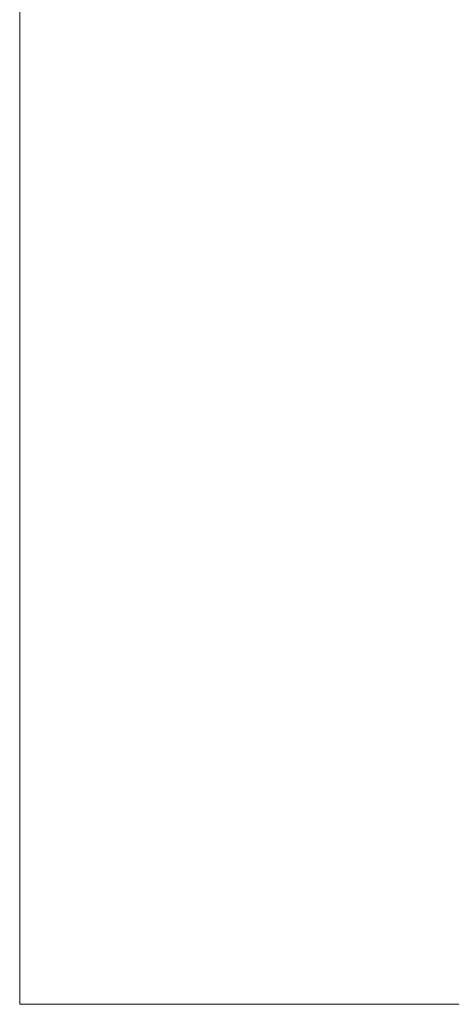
# Model space of a CAD drawing. Extents: x 0 to 956, y 0 to 252.
# Tile 1 of 17: x 0 to 72, y 0 to 165. Entities that reach past the tile are written whole.
import ezdxf

# ---------------------------------------------------------------- set-up
doc = ezdxf.new("R2010")
doc.units = 0
doc.header["$MEASUREMENT"] = 0
doc.layers.add('B_ANNO_NOPLOT', color=47, linetype='Continuous', lineweight=18, plot=False)
doc.layers.add('B_ANNO_TEXT', color=7, linetype='Continuous', lineweight=18)
doc.styles.add('Annotative', font='calibri.ttf', dxfattribs={"height": 0.0625})

# ---------------------------------------------------------------- blocks, each defined once
blk = doc.blocks.new('*U212')
at = {"layer": 'B_ANNO_NOPLOT', "flags": 128}
blk.add_lwpolyline([(0, 0), (0, 252.0001), (323.9278, 252.0001), (323.9278, 238.8553), (378.0002, 238.8553), (378.0002, 40.4996), (316.5709, 40.4996), (316.5709, 0)], close=True, dxfattribs=at)
at = {"layer": 'B_ANNO_TEXT', "style": 'Annotative'}
for tag, p in [('BN2', (248.5041, 219.9396)), ('BN3', (248.4941, 217.4338))]:
    blk.add_attdef(tag, p, '', height=1.5, dxfattribs=at)
blk.add_attdef('BN4', (248.3944, 207.5772), '', height=1.5, rotation=90, dxfattribs=at)
blk = doc.blocks.new('*U297')
at = {"layer": 'B_ANNO_NOPLOT', "flags": 128}
blk.add_lwpolyline([(0, 0), (0, 252.0001), (323.9278, 252.0001), (323.9278, 238.8553), (378.0002, 238.8553), (378.0002, 40.4996), (316.5709, 40.4996), (316.5709, 0)], close=True, dxfattribs=at)

msp = doc.modelspace()

# ---------------------------------------------------------------- block references
msp.add_blockref('*U212', (0, 0))

# ---------------------------------------------------------------- next in the draw order: block references
msp.add_blockref('*U297', (0, 0))

doc.saveas('drawing.dxf')
